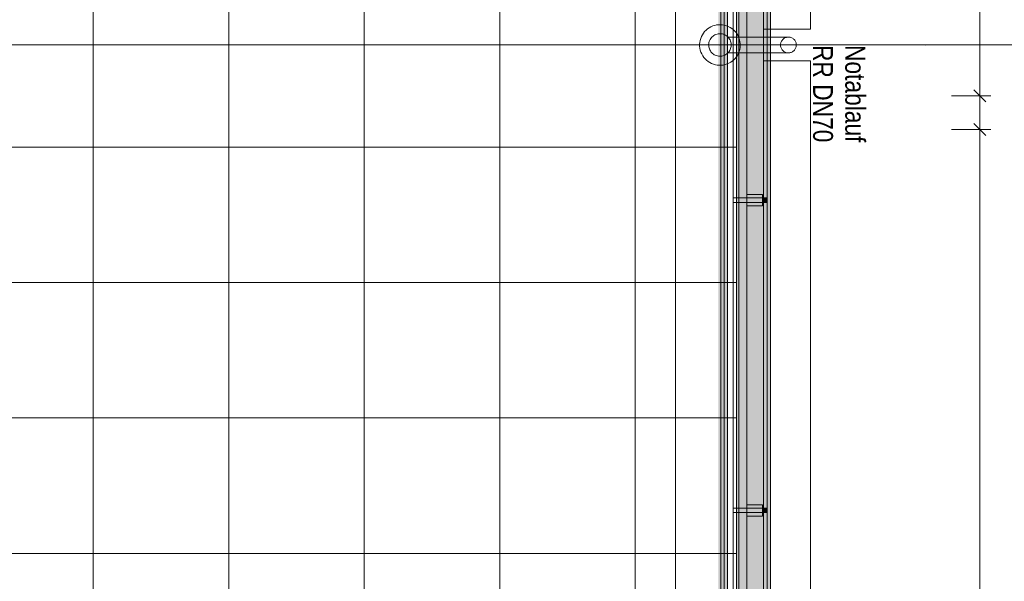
# Model space of a CAD drawing. Extents: x -634 to 300, y 62 to 1102.
# Tile 53 of 125: x -50 to 37, y 493 to 543. Entities that reach past the tile are written whole.
import ezdxf
from ezdxf.lldxf.tags import DXFTag

# ---------------------------------------------------------------- set-up
doc = ezdxf.new("R2010")
doc.units = 0
doc.layers.get('0').update_dxf_attribs({"lineweight": 13})
for name, color, linetype, lineweight, true_color in [('00_E_ST_Handlaufleuchte–Handlauf-Position', 7, 'Continuous', 5, 0x0000b2), ('30 -33 Aussenwände- 7 Fassade_ Elemente', 7, 'Continuous', 9, 0x00aacc), ('30 -34 Innenwände- 6 Elemente', 7, 'Continuous', 9, 0xff6633), ('30 -36 Dächer- 3 Dachbeläge', 7, 'Continuous', 15, 0x9999ff), ('30 -36 Dächer- 4 Dachbekleidungen', 7, 'Continuous', 9, 0xccccff), ('60- 61 allgemeine Ausstattung- 4 Terrassen', 9, 'Continuous', 9, 0x808080), ('70 -72 Beschriftung- 1 Beschriftung allgemein', 7, 'Continuous', 9, 0xff6633), ('70 -76 Bemaßung- 2 Allgemein', 9, 'Continuous', 5, 0x808080)]:
    doc.layers.add(name, color=color, linetype=linetype, lineweight=lineweight, true_color=true_color)
for name, color, linetype, lineweight in [('40 -41 Abwasser_Wasser_Gas- 1 Abwasser + sanitäre Anlagen', 7, 'Continuous', 9), ('40 -41 Abwasser_Wasser_Gas- 2 Wasser-1', 7, 'Continuous', 15), ('70 -71 Achsen- 1 Gebäudeachsen', 7, 'STRICHPUNKT2-A06CPW00L0', 18)]:
    doc.layers.add(name, color=color, linetype=linetype, lineweight=lineweight)
doc.styles.get("Standard").update_dxf_attribs({"font": 'ARIALN.TTF'})
tags = doc.linetypes.add('grob-A06CPVZVL0', pattern=[14, 3, -8, 3]).pattern_tags.tags
tags[8:9] = [DXFTag(74, 4), DXFTag(75, 0), DXFTag(340, '0'), DXFTag(46, 0.0), DXFTag(50, 0.0), DXFTag(44, 0.0), DXFTag(45, 0.0)]
tags[6:7] = [DXFTag(74, 4), DXFTag(75, 0), DXFTag(340, '0'), DXFTag(46, 0.0), DXFTag(50, 0.0), DXFTag(44, 0.0), DXFTag(45, 0.0)]
tags[4:5] = [DXFTag(74, 4), DXFTag(75, 0), DXFTag(340, '0'), DXFTag(46, 0.0), DXFTag(50, 0.0), DXFTag(44, 0.0), DXFTag(45, 0.0)]
tags = doc.linetypes.add('STRICHPUNKT2-A06CPW00L0', pattern=[12.7, 6.35, -3.175, 0, -3.175]).pattern_tags.tags
tags[10:11] = [DXFTag(74, 4), DXFTag(75, 0), DXFTag(340, '0'), DXFTag(46, 0.0), DXFTag(50, 0.0), DXFTag(44, 0.0), DXFTag(45, 0.0)]
tags[8:9] = [DXFTag(74, 4), DXFTag(75, 0), DXFTag(340, '0'), DXFTag(46, 0.0), DXFTag(50, 0.0), DXFTag(44, 0.0), DXFTag(45, 0.0)]
tags[6:7] = [DXFTag(74, 4), DXFTag(75, 0), DXFTag(340, '0'), DXFTag(46, 0.0), DXFTag(50, 0.0), DXFTag(44, 0.0), DXFTag(45, 0.0)]
tags[4:5] = [DXFTag(74, 4), DXFTag(75, 0), DXFTag(340, '0'), DXFTag(46, 0.0), DXFTag(50, 0.0), DXFTag(44, 0.0), DXFTag(45, 0.0)]

# ---------------------------------------------------------------- blocks, each defined once
blk = doc.blocks.new('Referenz-A06CPW02L0')
at = {"layer": '30 -33 Aussenwände- 7 Fassade_ Elemente', "color": 0, "linetype": 'Continuous', "ltscale": 0.13}
for p, q in [((19.907, 542.284), (19.907, 599.684)), ((15.767, 593.084), (15.767, 203.084)), ((15.767, 592.504), (15.767, 542.284)), ((15.767, 542.284), (19.907, 542.284)), ((15.767, 539.484), (19.907, 539.484)), ((15.767, 377.284), (15.767, 539.484)), ((19.907, 539.484), (19.907, 377.284))]:
    blk.add_line(p, q, dxfattribs=at)
at = {"layer": '30 -34 Innenwände- 6 Elemente', "color": 0, "linetype": 'Continuous', "ltscale": 0.13}
for p, q in [((11.967, 592.504), (11.967, 206.884)), ((12.567, 206.284), (12.567, 592.504)), ((13.567, 592.504), (13.567, 205.284)), ((15.767, 203.084), (15.767, 592.504))]:
    blk.add_line(p, q, dxfattribs=at)
at = {"layer": '30 -36 Dächer- 3 Dachbeläge', "color": 0, "linetype": 'Continuous', "ltscale": 0.15}
for p, q in [((13.367, 205.484), (13.367, 592.484)), ((16.367, 592.484), (16.367, 202.484))]:
    blk.add_line(p, q, dxfattribs=at)
at = {"layer": '30 -36 Dächer- 3 Dachbeläge', "color": 0, "lineweight": 9}
for p, q in [((16.067, 527.334), (15.667, 527.334)), ((15.667, 527.334), (15.667, 526.934)), ((15.667, 526.934), (16.067, 526.934)), ((16.067, 499.834), (15.667, 499.834)), ((15.667, 499.834), (15.667, 499.434)), ((15.667, 499.434), (16.067, 499.434))]:
    blk.add_line(p, q, dxfattribs=at)
at = {"layer": '30 -36 Dächer- 3 Dachbeläge', "color": 0, "lineweight": 0}
for points in [[(13.367, 205.484), (13.367, 592.484), (16.367, 202.484)], [(16.367, 202.484), (13.367, 592.484), (16.367, 592.484)], [(15.667, 526.934), (15.667, 527.334), (16.067, 526.934)], [(16.067, 526.934), (15.667, 527.334), (16.067, 527.334)], [(15.667, 499.434), (15.667, 499.834), (16.067, 499.434)], [(16.067, 499.434), (15.667, 499.834), (16.067, 499.834)]]:
    blk.add_solid(points, dxfattribs=at)
at = {"layer": '30 -36 Dächer- 4 Dachbekleidungen', "color": 0, "linetype": 'Continuous', "ltscale": 0.13}
for p, q in [((12.267, 592.484), (12.267, 206.584)), ((13.067, 205.784), (13.067, 592.484)), ((14.267, 592.484), (14.267, 204.584)), ((16.067, 202.784), (16.067, 592.484)), ((14.267, 527.334), (13.067, 527.334)), ((13.067, 527.334), (13.067, 526.934)), ((13.067, 526.934), (14.267, 526.934)), ((14.267, 527.634), (15.667, 527.634)), ((14.267, 527.334), (15.667, 527.334)), ((15.667, 526.934), (14.267, 526.934)), ((15.667, 527.634), (15.667, 527.334)), ((15.667, 527.334), (15.667, 526.934)), ((15.667, 526.634), (15.667, 526.934)), ((14.267, 526.634), (15.667, 526.634)), ((14.267, 499.834), (13.067, 499.834)), ((13.067, 499.834), (13.067, 499.434)), ((14.267, 500.134), (15.667, 500.134)), ((14.267, 499.834), (15.667, 499.834)), ((15.667, 500.134), (15.667, 499.834)), ((15.667, 499.834), (15.667, 499.434)), ((13.067, 499.434), (14.267, 499.434)), ((15.667, 499.434), (14.267, 499.434)), ((14.267, 499.134), (15.667, 499.134)), ((15.667, 499.134), (15.667, 499.434))]:
    blk.add_line(p, q, dxfattribs=at)
at = {"layer": '40 -41 Abwasser_Wasser_Gas- 1 Abwasser + sanitäre Anlagen', "color": 0, "linetype": 'grob-A06CPVZVL0', "ltscale": 0.13}
for p, q in [((6.809, 540.884), (11.898, 540.884)), ((12.612, 541.584), (17.965, 541.584)), ((12.612, 540.184), (17.965, 540.184))]:
    blk.add_line(p, q, dxfattribs=at)
at = {"layer": '40 -41 Abwasser_Wasser_Gas- 1 Abwasser + sanitäre Anlagen', "color": 0, "linetype": 'Continuous', "lineweight": 5, "ltscale": 0.13}
for p, q in [((11.838, 540.9), (11.898, 540.884)), ((11.838, 540.867), (11.838, 540.9)), ((11.898, 540.884), (11.838, 540.867))]:
    blk.add_line(p, q, dxfattribs=at)
at = {"layer": '40 -41 Abwasser_Wasser_Gas- 1 Abwasser + sanitäre Anlagen', "color": 0, "lineweight": 0}
for points in [[(11.898, 540.884), (11.838, 540.884), (11.838, 540.9)], [(11.898, 540.884), (11.838, 540.867), (11.838, 540.884)]]:
    blk.add_solid(points, dxfattribs=at)
at = {"layer": '40 -41 Abwasser_Wasser_Gas- 2 Wasser-1', "color": 0, "linetype": 'Continuous', "ltscale": 0.15}
for p, q in [((11.101, 542.498), (11.263, 542.568)), ((11.263, 542.568), (11.432, 542.622)), ((11.432, 542.622), (11.604, 542.659)), ((11.604, 542.659), (11.78, 542.68)), ((11.78, 542.68), (11.956, 542.683)), ((11.956, 542.683), (12.132, 542.668)), ((12.132, 542.668), (12.306, 542.636)), ((12.306, 542.636), (12.476, 542.588)), ((12.476, 542.588), (12.64, 542.523)), ((12.64, 542.523), (12.798, 542.442)), ((10.258, 541.626), (10.339, 541.784)), ((10.339, 541.784), (10.434, 541.932)), ((10.434, 541.932), (10.544, 542.07)), ((10.544, 542.07), (10.667, 542.197)), ((10.667, 542.197), (10.802, 542.312)), ((10.802, 542.312), (10.947, 542.412)), ((10.947, 542.412), (11.101, 542.498)), ((11.214, 541.613), (11.289, 541.677)), ((11.289, 541.677), (11.369, 541.733)), ((11.369, 541.733), (11.455, 541.78)), ((11.455, 541.78), (11.545, 541.819)), ((11.545, 541.819), (11.639, 541.849)), ((11.639, 541.849), (11.735, 541.87)), ((11.735, 541.87), (11.832, 541.881)), ((11.832, 541.881), (11.93, 541.883)), ((11.93, 541.883), (12.028, 541.875)), ((12.028, 541.875), (12.125, 541.857)), ((12.125, 541.857), (12.219, 541.83)), ((12.219, 541.83), (12.31, 541.794)), ((12.31, 541.794), (12.398, 541.75)), ((12.398, 541.75), (12.48, 541.696)), ((12.48, 541.696), (12.557, 541.635)), ((12.798, 542.442), (12.946, 542.347)), ((12.946, 542.347), (13.084, 542.237)), ((13.084, 542.237), (13.211, 542.114)), ((13.211, 542.114), (13.326, 541.979)), ((13.326, 541.979), (13.426, 541.834)), ((13.426, 541.834), (13.512, 541.68)), ((13.512, 541.68), (13.582, 541.518)), ((11.898, 540.884), (8.058, 540.884)), ((10.099, 540.942), (10.113, 541.118)), ((10.101, 540.766), (10.099, 540.942)), ((10.113, 541.118), (10.145, 541.292)), ((10.145, 541.292), (10.193, 541.462)), ((10.193, 541.462), (10.258, 541.626)), ((10.898, 540.916), (10.906, 541.014)), ((10.9, 540.818), (10.898, 540.916)), ((10.911, 540.721), (10.9, 540.818)), ((10.906, 541.014), (10.924, 541.111)), ((10.924, 541.111), (10.951, 541.205)), ((10.951, 541.205), (10.987, 541.296)), ((10.987, 541.296), (11.032, 541.384)), ((11.032, 541.384), (11.085, 541.466)), ((11.085, 541.466), (11.146, 541.543)), ((11.146, 541.543), (11.214, 541.613)), ((12.557, 541.635), (12.627, 541.567)), ((12.627, 541.567), (12.691, 541.492)), ((12.691, 541.492), (12.747, 541.412)), ((12.747, 541.412), (12.794, 541.326)), ((12.794, 541.326), (12.833, 541.236)), ((12.833, 541.236), (12.863, 541.142)), ((12.863, 541.142), (12.884, 541.046)), ((12.884, 541.046), (12.895, 540.949)), ((12.897, 540.851), (12.889, 540.753)), ((12.895, 540.949), (12.897, 540.851)), ((13.582, 541.518), (13.636, 541.349)), ((13.636, 541.349), (13.673, 541.177)), ((13.673, 541.177), (13.694, 541.001)), ((13.697, 540.825), (13.682, 540.649)), ((13.694, 541.001), (13.697, 540.825)), ((17.265, 540.906), (17.271, 540.975)), ((17.265, 540.906), (17.271, 540.975)), ((17.266, 540.838), (17.265, 540.906)), ((17.266, 540.838), (17.265, 540.906)), ((17.274, 540.769), (17.266, 540.838)), ((17.274, 540.769), (17.266, 540.838)), ((17.271, 540.975), (17.283, 541.042)), ((17.271, 540.975), (17.283, 541.042)), ((17.289, 540.702), (17.274, 540.769)), ((17.289, 540.702), (17.274, 540.769)), ((17.283, 541.042), (17.302, 541.109)), ((17.283, 541.042), (17.302, 541.109)), ((17.302, 541.109), (17.327, 541.172)), ((17.302, 541.109), (17.327, 541.172)), ((17.327, 541.172), (17.359, 541.234)), ((17.327, 541.172), (17.359, 541.234)), ((17.359, 541.234), (17.396, 541.291)), ((17.359, 541.234), (17.396, 541.291)), ((17.396, 541.291), (17.438, 541.345)), ((17.396, 541.291), (17.438, 541.345)), ((17.438, 541.345), (17.486, 541.394)), ((17.438, 541.345), (17.486, 541.394)), ((17.486, 541.394), (17.539, 541.439)), ((17.486, 541.394), (17.539, 541.439)), ((17.539, 541.439), (17.595, 541.478)), ((17.539, 541.439), (17.595, 541.478)), ((17.595, 541.478), (17.655, 541.511)), ((17.595, 541.478), (17.655, 541.511)), ((17.655, 541.511), (17.718, 541.539)), ((17.655, 541.511), (17.718, 541.539)), ((17.718, 541.539), (17.784, 541.56)), ((17.718, 541.539), (17.784, 541.56)), ((17.784, 541.56), (17.851, 541.574)), ((17.784, 541.56), (17.851, 541.574)), ((17.851, 541.574), (17.919, 541.582)), ((17.851, 541.574), (17.919, 541.582)), ((17.919, 541.582), (17.988, 541.583)), ((17.919, 541.582), (17.988, 541.583)), ((17.965, 540.884), (21.805, 540.884)), ((17.965, 540.884), (21.805, 540.884)), ((17.988, 541.583), (18.056, 541.578)), ((17.988, 541.583), (18.056, 541.578)), ((18.056, 541.578), (18.124, 541.565)), ((18.056, 541.578), (18.124, 541.565)), ((18.124, 541.565), (18.19, 541.546)), ((18.124, 541.565), (18.19, 541.546)), ((18.19, 541.546), (18.254, 541.521)), ((18.19, 541.546), (18.254, 541.521)), ((18.254, 541.521), (18.315, 541.49)), ((18.254, 541.521), (18.315, 541.49)), ((18.315, 541.49), (18.372, 541.452)), ((18.315, 541.49), (18.372, 541.452)), ((18.372, 541.452), (18.426, 541.41)), ((18.372, 541.452), (18.426, 541.41)), ((18.426, 541.41), (18.476, 541.362)), ((18.426, 541.41), (18.476, 541.362)), ((18.476, 541.362), (18.52, 541.31)), ((18.476, 541.362), (18.52, 541.31)), ((18.52, 541.31), (18.559, 541.253)), ((18.52, 541.31), (18.559, 541.253)), ((18.559, 541.253), (18.593, 541.193)), ((18.559, 541.253), (18.593, 541.193)), ((18.593, 541.193), (18.62, 541.13)), ((18.593, 541.193), (18.62, 541.13)), ((18.62, 541.13), (18.641, 541.065)), ((18.62, 541.13), (18.641, 541.065)), ((18.641, 541.065), (18.655, 540.998)), ((18.641, 541.065), (18.655, 540.998)), ((18.659, 540.792), (18.646, 540.725)), ((18.659, 540.792), (18.646, 540.725)), ((18.655, 540.998), (18.663, 540.929)), ((18.655, 540.998), (18.663, 540.929)), ((18.664, 540.861), (18.659, 540.792)), ((18.664, 540.861), (18.659, 540.792)), ((18.663, 540.929), (18.664, 540.861)), ((18.663, 540.929), (18.664, 540.861)), ((10.122, 540.59), (10.101, 540.766)), ((10.159, 540.418), (10.122, 540.59)), ((10.213, 540.249), (10.159, 540.418)), ((10.283, 540.087), (10.213, 540.249)), ((10.369, 539.933), (10.283, 540.087)), ((10.47, 539.788), (10.369, 539.933)), ((10.932, 540.625), (10.911, 540.721)), ((10.962, 540.531), (10.932, 540.625)), ((11.001, 540.441), (10.962, 540.531)), ((11.048, 540.355), (11.001, 540.441)), ((11.104, 540.275), (11.048, 540.355)), ((11.168, 540.2), (11.104, 540.275)), ((11.238, 540.132), (11.168, 540.2)), ((11.315, 540.071), (11.238, 540.132)), ((11.398, 540.017), (11.315, 540.071)), ((11.485, 539.973), (11.398, 540.017)), ((11.576, 539.937), (11.485, 539.973)), ((11.67, 539.91), (11.576, 539.937)), ((11.767, 539.892), (11.67, 539.91)), ((12.06, 539.897), (11.963, 539.886)), ((12.156, 539.918), (12.06, 539.897)), ((12.25, 539.948), (12.156, 539.918)), ((12.34, 539.987), (12.25, 539.948)), ((12.426, 540.034), (12.34, 539.987)), ((12.506, 540.09), (12.426, 540.034)), ((12.581, 540.154), (12.506, 540.09)), ((12.649, 540.224), (12.581, 540.154)), ((12.71, 540.301), (12.649, 540.224)), ((12.764, 540.384), (12.71, 540.301)), ((12.808, 540.471), (12.764, 540.384)), ((12.844, 540.562), (12.808, 540.471)), ((12.871, 540.656), (12.844, 540.562)), ((12.889, 540.753), (12.871, 540.656)), ((13.456, 539.984), (13.361, 539.835)), ((13.537, 540.141), (13.456, 539.984)), ((13.602, 540.305), (13.537, 540.141)), ((13.651, 540.475), (13.602, 540.305)), ((13.682, 540.649), (13.651, 540.475)), ((17.31, 540.637), (17.289, 540.702)), ((17.31, 540.637), (17.289, 540.702)), ((17.337, 540.574), (17.31, 540.637)), ((17.337, 540.574), (17.31, 540.637)), ((17.37, 540.514), (17.337, 540.574)), ((17.37, 540.514), (17.337, 540.574)), ((17.409, 540.457), (17.37, 540.514)), ((17.409, 540.457), (17.37, 540.514)), ((17.454, 540.405), (17.409, 540.457)), ((17.454, 540.405), (17.409, 540.457)), ((17.503, 540.357), (17.454, 540.405)), ((17.503, 540.357), (17.454, 540.405)), ((17.557, 540.315), (17.503, 540.357)), ((17.557, 540.315), (17.503, 540.357)), ((17.615, 540.277), (17.557, 540.315)), ((17.615, 540.277), (17.557, 540.315)), ((17.676, 540.246), (17.615, 540.277)), ((17.676, 540.246), (17.615, 540.277)), ((17.74, 540.221), (17.676, 540.246)), ((17.74, 540.221), (17.676, 540.246)), ((17.806, 540.202), (17.74, 540.221)), ((17.806, 540.202), (17.74, 540.221)), ((17.873, 540.189), (17.806, 540.202)), ((17.873, 540.189), (17.806, 540.202)), ((17.942, 540.184), (17.873, 540.189)), ((17.942, 540.184), (17.873, 540.189)), ((18.011, 540.185), (17.942, 540.184)), ((18.011, 540.185), (17.942, 540.184)), ((18.079, 540.193), (18.011, 540.185)), ((18.079, 540.193), (18.011, 540.185)), ((18.146, 540.207), (18.079, 540.193)), ((18.146, 540.207), (18.079, 540.193)), ((18.211, 540.228), (18.146, 540.207)), ((18.211, 540.228), (18.146, 540.207)), ((18.274, 540.256), (18.211, 540.228)), ((18.274, 540.256), (18.211, 540.228)), ((18.334, 540.289), (18.274, 540.256)), ((18.334, 540.289), (18.274, 540.256)), ((18.391, 540.328), (18.334, 540.289)), ((18.391, 540.328), (18.334, 540.289)), ((18.443, 540.373), (18.391, 540.328)), ((18.443, 540.373), (18.391, 540.328)), ((18.491, 540.422), (18.443, 540.373)), ((18.491, 540.422), (18.443, 540.373)), ((18.534, 540.476), (18.491, 540.422)), ((18.534, 540.476), (18.491, 540.422)), ((18.571, 540.534), (18.534, 540.476)), ((18.571, 540.534), (18.534, 540.476)), ((18.602, 540.595), (18.571, 540.534)), ((18.602, 540.595), (18.571, 540.534)), ((18.628, 540.658), (18.602, 540.595)), ((18.628, 540.658), (18.602, 540.595)), ((18.646, 540.725), (18.628, 540.658)), ((18.646, 540.725), (18.628, 540.658)), ((10.584, 539.653), (10.47, 539.788)), ((10.711, 539.53), (10.584, 539.653)), ((10.849, 539.42), (10.711, 539.53)), ((10.998, 539.325), (10.849, 539.42)), ((11.155, 539.244), (10.998, 539.325)), ((11.319, 539.179), (11.155, 539.244)), ((11.489, 539.131), (11.319, 539.179)), ((11.663, 539.099), (11.489, 539.131)), ((11.839, 539.084), (11.663, 539.099)), ((11.865, 539.884), (11.767, 539.892)), ((12.015, 539.087), (11.839, 539.084)), ((11.963, 539.886), (11.865, 539.884)), ((12.191, 539.108), (12.015, 539.087)), ((12.363, 539.145), (12.191, 539.108)), ((12.532, 539.199), (12.363, 539.145)), ((12.694, 539.269), (12.532, 539.199)), ((12.848, 539.355), (12.694, 539.269)), ((12.993, 539.455), (12.848, 539.355)), ((13.128, 539.57), (12.993, 539.455)), ((13.251, 539.697), (13.128, 539.57)), ((13.361, 539.835), (13.251, 539.697))]:
    blk.add_line(p, q, dxfattribs=at)
at = {"layer": '60- 61 allgemeine Ausstattung- 4 Terrassen', "color": 0}
for p, q in [((13.367, 205.484), (13.367, 592.484)), ((-43.613, 205.484), (-43.613, 588.944)), ((-31.613, 205.484), (-31.613, 588.944)), ((-19.613, 205.484), (-19.613, 588.944)), ((-7.613, 205.484), (-7.613, 588.944)), ((4.387, 205.484), (4.387, 588.944)), ((-428.933, 531.824), (13.367, 531.824)), ((-428.933, 519.824), (13.367, 519.824)), ((-428.933, 507.824), (13.367, 507.824)), ((-428.933, 495.824), (13.367, 495.824))]:
    blk.add_line(p, q, dxfattribs=at)
at = {"layer": '70 -71 Achsen- 1 Gebäudeachsen', "color": 0, "linetype": 'STRICHPUNKT2-A06CPW00L0', "ltscale": 0.18}
for p, q in [((7.967, 1075.824), (7.967, 76.384)), ((-554.534, 540.884), (92.907, 540.884))]:
    blk.add_line(p, q, dxfattribs=at)
at = {"layer": '70 -72 Beschriftung- 1 Beschriftung allgemein', "color": 0, "linetype": 'Continuous', "ltscale": 0.13}
blk.add_line((17.965, 540.884), (30.153, 540.884), dxfattribs=at)
at = {"layer": '70 -72 Beschriftung- 1 Beschriftung allgemein', "color": 0, "linetype": 'Continuous', "lineweight": 5, "ltscale": 0.13}
for p, q in [((30.09, 540.901), (30.153, 540.884)), ((30.09, 540.866), (30.09, 540.901)), ((30.153, 540.884), (30.09, 540.866))]:
    blk.add_line(p, q, dxfattribs=at)
at = {"layer": '70 -72 Beschriftung- 1 Beschriftung allgemein', "color": 0, "lineweight": 0}
blk.add_solid([(30.09, 540.866), (30.09, 540.901), (30.153, 540.884)], dxfattribs=at)
at = {"layer": '70 -76 Bemaßung- 2 Allgemein', "color": 0, "linetype": 'Continuous', "ltscale": 0.13}
for p, q in [((34.907, 537.444), (34.907, 587.883)), ((34.907, 537.444), (34.907, 538.504)), ((34.907, 535.384), (34.907, 537.444)), ((34.907, 535.384), (34.907, 537.444)), ((32.407, 536.384), (35.907, 536.384)), ((32.407, 536.384), (35.907, 536.384)), ((34.907, 533.384), (34.907, 536.384)), ((34.907, 534.384), (34.907, 532.323)), ((34.907, 534.384), (34.907, 532.323)), ((32.407, 533.384), (35.907, 533.384)), ((32.407, 533.384), (35.907, 533.384)), ((34.907, 532.323), (34.907, 531.263)), ((34.907, 380.944), (34.907, 532.323))]:
    blk.add_line(p, q, dxfattribs=at)
at = {"layer": '70 -76 Bemaßung- 2 Allgemein', "color": 0, "linetype": 'Continuous', "lineweight": 20, "ltscale": 0.2}
for p, q in [((35.437, 535.853), (34.376, 536.914)), ((35.437, 535.853), (34.376, 536.914)), ((34.376, 533.914), (35.437, 532.853)), ((34.376, 533.914), (35.437, 532.853))]:
    blk.add_line(p, q, dxfattribs=at)
at = {"layer": '70 -72 Beschriftung- 1 Beschriftung allgemein', "color": 0, "linetype": 'Continuous', "ltscale": 0.13, "char_height": 1.76205, "attachment_point": 1, "rotation": 270}
for s, insert in [('{\\fArial Narrow;RR}', (21.911, 540.884)), ('{\\fArial Narrow;RR}', (21.911, 540.884)), ('{\\fArial Narrow;Notablauf}', (24.763, 540.884)), ('{\\fArial Narrow;Notablauf}', (24.763, 540.884)), ('{\\fArial Narrow;DN70}', (21.911, 537.409)), ('{\\fArial Narrow;DN70}', (21.911, 537.409))]:
    blk.add_mtext(s, dxfattribs=dict(at, insert=insert))
blk = doc.blocks.new('Polygon-A06CPW1CL0')
at = {"linetype": 'ByBlock', "lineweight": -2, "ltscale": 0.13}
blk.add_hatch(color=0, dxfattribs=at).paths.add_polyline_path([(-491.633, 206.284), (-491.633, 207.084), (11.767, 207.084), (11.767, 592.504), (12.567, 592.504), (12.567, 206.284)])

msp = doc.modelspace()

# ---------------------------------------------------------------- block references
at = {"color": 8, "lineweight": 13, "ltscale": 0.13, "true_color": 0x808080}
msp.add_blockref('Referenz-A06CPW02L0', (0, 0), dxfattribs=at)
at = {"layer": '00_E_ST_Handlaufleuchte–Handlauf-Position', "ltscale": 0.13}
msp.add_blockref('Polygon-A06CPW1CL0', (0, 0), dxfattribs=at)

doc.saveas('drawing.dxf')
